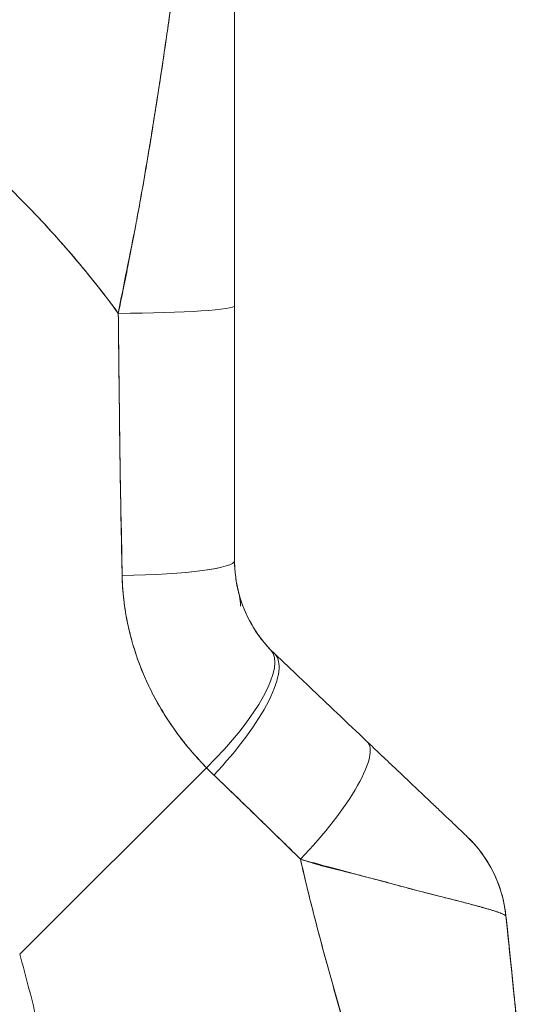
# Model space of a CAD drawing. Header units: inches. Extents: x 16 to 427, y 4 to 276.
# Tile 20 of 111: x 122.517 to 123.299, y 164.051 to 165.556. Entities that reach past the tile are written whole.
import ezdxf

# ---------------------------------------------------------------- set-up
doc = ezdxf.new("R2010")
doc.units = ezdxf.units.IN
doc.header["$LTSCALE"] = 26
doc.header["$MEASUREMENT"] = 0
doc.layers.add('Visible (ANSI)', color=7, linetype='Continuous', lineweight=5)

msp = doc.modelspace()

# ---------------------------------------------------------------- linework, layer by layer
at = {"layer": 'Visible (ANSI)'}
for p, q in [((122.668, 165.0778), (122.668, 165.0778)), ((122.668, 165.0778), (122.668, 165.0778)), ((122.6685, 165.0306), (122.6685, 165.0306)), ((122.8454, 164.7293), (122.8454, 164.7293)), ((122.517, 164.1273), (122.8023, 164.4126)), ((122.8023, 164.4126), (122.517, 164.1273)), ((122.9985, 164.0699), (122.9985, 164.0699)), ((122.9985, 164.0699), (122.9985, 164.0699))]:
    msp.add_line(p, q, dxfattribs=at)
for centre, major_axis, ratio, start_param, end_param in [((122.6879, 165.0778), (0, -0.6398), 0.000117, 1.776706, 1.779162), ((122.6486, 165.119), (0.1969, 0), 0.059815, 4.809756, 6.283185), ((122.6486, 165.119), (0.1969, 0), 0.059815, 4.809756, 6.283185), ((122.6289, 165.0306), (0.0591, 0), 0.00001, 5.447405, 5.447891), ((122.6486, 164.7293), (0.1968, 0), 0.116854, 4.839332, 6.283183), ((122.6486, 164.7293), (0.1969, 0), 0.116853, 4.83934, 6.283186), ((122.7594, 164.4555), (0.1415, 0.1369), 0.308076, 4.717446, 6.283185), ((122.7594, 164.4555), (0.1415, 0.1369), 0.308076, 4.717446, 6.283185), ((122.7711, 164.4438), (0.1356, 0.1427), 0.304992, 4.704464, 6.283187), ((122.7711, 164.4438), (0.1356, 0.1427), 0.304991, 4.704464, 6.283185), ((123.1109, 164.7685), (-0.2377, -0.1398), 0.832157, 0.198483, 0.234191), ((123.1109, 164.7684), (-0.2378, -0.1395), 0.832069, 0.199559, 0.235272), ((122.9125, 164.3096), (0.1356, 0.1427), 0.253114, 4.694237, 6.283185), ((122.9125, 164.3096), (0.1356, 0.1427), 0.253114, 4.694237, 6.283185), ((123.1166, 164.7025), (-0.3709, -0.215), 0.948584, 0.23113, 0.270238), ((123.1166, 164.7024), (-0.3709, -0.2149), 0.948582, 0.231192, 0.270308), ((123.0643, 164.1654), (0.1958, 0.0203), 0.999999, 0, 0.70756), ((123.0643, 164.1654), (0.1356, 0.1427), 0.999991, 5.575625, 6.283185)]:
    msp.add_ellipse(centre, major_axis=major_axis, ratio=ratio, start_param=start_param, end_param=end_param, dxfattribs=at)
for points, knots in [([(122.7866, 165.8731), (122.7865, 165.8732), (122.7864, 165.8728), (122.7862, 165.8717), (122.7861, 165.8708), (122.7859, 165.8694), (122.7856, 165.8675), (122.7855, 165.8669), (122.7855, 165.8663), (122.7854, 165.8656), (122.7849, 165.8624), (122.7844, 165.8582), (122.7837, 165.8527), (122.7834, 165.8509), (122.7832, 165.849), (122.7829, 165.8469), (122.7824, 165.8424), (122.7817, 165.8372), (122.781, 165.8311), (122.7801, 165.824), (122.7791, 165.8158), (122.7779, 165.8063), (122.7776, 165.804), (122.7773, 165.8017), (122.7771, 165.7994), (122.7755, 165.787), (122.7738, 165.7728), (122.7718, 165.7567), (122.7711, 165.7514), (122.7704, 165.7459), (122.7697, 165.7403), (122.7682, 165.7287), (122.7667, 165.7163), (122.765, 165.7031), (122.764, 165.6954), (122.763, 165.6875), (122.7619, 165.6793), (122.7606, 165.6696), (122.7593, 165.6595), (122.7579, 165.6491), (122.7575, 165.6459), (122.7571, 165.6427), (122.7566, 165.6395), (122.7536, 165.617), (122.7503, 165.5929), (122.7467, 165.5673), (122.7452, 165.5567), (122.7437, 165.5458), (122.742, 165.5347), (122.7399, 165.52), (122.7376, 165.5047), (122.7353, 165.4891), (122.7314, 165.4631), (122.7272, 165.4358), (122.7227, 165.4074), (122.7222, 165.4045), (122.7218, 165.4017), (122.7213, 165.3989), (122.7194, 165.3871), (122.7175, 165.3751), (122.7155, 165.3629), (122.7135, 165.3504), (122.7114, 165.3378), (122.7093, 165.3251), (122.7049, 165.2992), (122.7002, 165.2732), (122.6954, 165.2479), (122.6953, 165.2473), (122.6951, 165.2467), (122.695, 165.2461), (122.6902, 165.2211), (122.6853, 165.1967), (122.6805, 165.1732), (122.6759, 165.1505), (122.6716, 165.1285), (122.6677, 165.1073)], [0, 0, 0, 0, 0.060624, 0.060624, 0.060624, 0.111111, 0.111111, 0.111111, 0.126587, 0.126587, 0.126587, 0.198791, 0.198791, 0.198791, 0.222222, 0.222222, 0.222222, 0.273294, 0.273294, 0.273294, 0.333333, 0.333333, 0.333333, 0.347437, 0.347437, 0.347437, 0.420522, 0.420522, 0.420522, 0.444444, 0.444444, 0.444444, 0.493399, 0.493399, 0.493399, 0.52195, 0.52195, 0.52195, 0.555556, 0.555556, 0.555556, 0.565886, 0.565886, 0.565886, 0.637117, 0.637117, 0.637117, 0.666667, 0.666667, 0.666667, 0.705993, 0.705993, 0.705993, 0.771333, 0.771333, 0.771333, 0.777778, 0.777778, 0.777778, 0.804681, 0.804681, 0.804681, 0.832365, 0.832365, 0.832365, 0.888889, 0.888889, 0.888889, 0.890266, 0.890266, 0.890266, 0.946106, 0.946106, 0.946106, 1, 1, 1, 1]), ([(122.6677, 165.1073), (122.6701, 165.1188), (122.6725, 165.1303), (122.6748, 165.1417), (122.6773, 165.1544), (122.6799, 165.1671), (122.6824, 165.1797), (122.6851, 165.1937), (122.6878, 165.2076), (122.6904, 165.2214), (122.6925, 165.2326), (122.6946, 165.2437), (122.6966, 165.2547), (122.6974, 165.2588), (122.6981, 165.2629), (122.6989, 165.267), (122.7019, 165.2837), (122.7048, 165.3002), (122.7076, 165.3165), (122.7108, 165.3347), (122.7138, 165.3526), (122.7167, 165.3703), (122.718, 165.3785), (122.7194, 165.3868), (122.7207, 165.3949), (122.7225, 165.4062), (122.7243, 165.4174), (122.726, 165.4285), (122.7294, 165.45), (122.7326, 165.4709), (122.7356, 165.491), (122.7371, 165.5012), (122.7386, 165.5111), (122.74, 165.5209), (122.7419, 165.5335), (122.7436, 165.5457), (122.7453, 165.5576), (122.7488, 165.5818), (122.7519, 165.6046), (122.7548, 165.6261), (122.755, 165.6271), (122.7551, 165.6281), (122.7552, 165.6291), (122.7581, 165.6503), (122.7607, 165.6702), (122.7631, 165.6886), (122.7644, 165.6988), (122.7657, 165.7086), (122.7669, 165.7179), (122.7678, 165.7255), (122.7688, 165.7328), (122.7697, 165.7399), (122.7715, 165.7545), (122.7732, 165.7679), (122.7747, 165.7801), (122.775, 165.7823), (122.7752, 165.7845), (122.7755, 165.7867), (122.7766, 165.7954), (122.7776, 165.8034), (122.7785, 165.8108), (122.7795, 165.8193), (122.7804, 165.827), (122.7813, 165.8337), (122.7813, 165.8342), (122.7814, 165.8347), (122.7815, 165.8352), (122.7822, 165.8409), (122.7828, 165.8459), (122.7833, 165.8503), (122.7839, 165.8547), (122.7844, 165.8584), (122.7848, 165.8616), (122.7849, 165.8624), (122.785, 165.8632), (122.7851, 165.8639), (122.7854, 165.8657), (122.7856, 165.8673), (122.7858, 165.8685), (122.786, 165.8702), (122.7862, 165.8714), (122.7864, 165.8722), (122.7865, 165.8728), (122.7866, 165.8731), (122.7866, 165.8731)], [0, 0, 0, 0, 0.025561, 0.025561, 0.025561, 0.054074, 0.054074, 0.054074, 0.085653, 0.085653, 0.085653, 0.111111, 0.111111, 0.111111, 0.120564, 0.120564, 0.120564, 0.159118, 0.159118, 0.159118, 0.202025, 0.202025, 0.202025, 0.222222, 0.222222, 0.222222, 0.25045, 0.25045, 0.25045, 0.305586, 0.305586, 0.305586, 0.333333, 0.333333, 0.333333, 0.368899, 0.368899, 0.368899, 0.441105, 0.441105, 0.441105, 0.444444, 0.444444, 0.444444, 0.516088, 0.516088, 0.516088, 0.555556, 0.555556, 0.555556, 0.587675, 0.587675, 0.587675, 0.654416, 0.654416, 0.654416, 0.666667, 0.666667, 0.666667, 0.716143, 0.716143, 0.716143, 0.773469, 0.773469, 0.773469, 0.777778, 0.777778, 0.777778, 0.826688, 0.826688, 0.826688, 0.875825, 0.875825, 0.875825, 0.888889, 0.888889, 0.888889, 0.920777, 0.920777, 0.920777, 0.962174, 0.962174, 0.962174, 1, 1, 1, 1]), ([(121.8144, 165.723), (121.8652, 165.7047), (121.914, 165.6849), (121.9608, 165.664), (122.0076, 165.643), (122.0523, 165.6207), (122.0951, 165.5975), (122.1378, 165.5743), (122.1786, 165.5501), (122.2174, 165.5252), (122.2561, 165.5002), (122.2929, 165.4745), (122.3278, 165.4482), (122.3627, 165.422), (122.3957, 165.3952), (122.4268, 165.368), (122.4579, 165.3409), (122.4872, 165.3134), (122.5147, 165.2857), (122.5423, 165.258), (122.568, 165.2301), (122.5921, 165.2023), (122.6161, 165.1744), (122.6385, 165.1464), (122.6594, 165.1186), (122.6622, 165.1148), (122.665, 165.1111), (122.6677, 165.1073)], [0, 0, 0, 0, 0.122921, 0.122921, 0.122921, 0.245842, 0.245842, 0.245842, 0.368763, 0.368763, 0.368763, 0.491684, 0.491684, 0.491684, 0.614605, 0.614605, 0.614605, 0.737526, 0.737526, 0.737526, 0.860447, 0.860447, 0.860447, 0.983368, 0.983368, 0.983368, 1, 1, 1, 1]), ([(122.6677, 165.1073), (122.6466, 165.1361), (122.6239, 165.1649), (122.5993, 165.1938), (122.5748, 165.2226), (122.5485, 165.2515), (122.5202, 165.2801), (122.492, 165.3088), (122.4619, 165.3373), (122.4299, 165.3654), (122.3978, 165.3935), (122.3638, 165.4212), (122.3277, 165.4483), (122.2916, 165.4755), (122.2535, 165.502), (122.2132, 165.5278), (122.173, 165.5535), (122.1307, 165.5785), (122.0862, 165.6023), (122.0417, 165.6262), (121.995, 165.649), (121.9462, 165.6704), (121.9039, 165.689), (121.86, 165.7066), (121.8144, 165.723)], [0, 0, 0, 0, 0.127116, 0.127116, 0.127116, 0.254233, 0.254233, 0.254233, 0.381349, 0.381349, 0.381349, 0.508466, 0.508466, 0.508466, 0.635582, 0.635582, 0.635582, 0.762699, 0.762699, 0.762699, 0.889815, 0.889815, 0.889815, 1, 1, 1, 1]), ([(122.8454, 165.7328), (122.8454, 165.7328), (122.8454, 165.7299), (122.8454, 165.7242), (122.8454, 165.7185), (122.8454, 165.7099), (122.8454, 165.6981), (122.8454, 165.6863), (122.8454, 165.6715), (122.8454, 165.6533), (122.8454, 165.6351), (122.8454, 165.6137), (122.8454, 165.5888), (122.8454, 165.5639), (122.8454, 165.5355), (122.8454, 165.5034), (122.8454, 165.4714), (122.8454, 165.4358), (122.8454, 165.3964), (122.8454, 165.357), (122.8454, 165.3139), (122.8454, 165.2676), (122.8454, 165.2213), (122.8454, 165.1719), (122.8454, 165.119)], [0.0022922, 0.0022922, 0.0022922, 0.0022922, 0.125, 0.125, 0.125, 0.25, 0.25, 0.25, 0.375, 0.375, 0.375, 0.5, 0.5, 0.5, 0.625, 0.625, 0.625, 0.75, 0.75, 0.75, 0.875, 0.875, 0.875, 1, 1, 1, 1]), ([(122.8454, 165.7328), (122.8454, 165.7328), (122.8454, 165.7325), (122.8454, 165.7319), (122.8454, 165.7313), (122.8454, 165.7303), (122.8454, 165.7289), (122.8454, 165.7275), (122.8454, 165.7256), (122.8454, 165.7233), (122.8454, 165.7208), (122.8454, 165.7178), (122.8454, 165.7143), (122.8454, 165.7105), (122.8454, 165.7061), (122.8454, 165.7012), (122.8454, 165.6957), (122.8454, 165.6896), (122.8454, 165.683), (122.8454, 165.6804), (122.8454, 165.6778), (122.8454, 165.6751), (122.8454, 165.6699), (122.8454, 165.6644), (122.8454, 165.6587), (122.8454, 165.6488), (122.8454, 165.6382), (122.8454, 165.6268), (122.8454, 165.6141), (122.8454, 165.6005), (122.8454, 165.5862), (122.8454, 165.5704), (122.8454, 165.5538), (122.8454, 165.5365), (122.8454, 165.5334), (122.8454, 165.5303), (122.8454, 165.5272), (122.8454, 165.5126), (122.8454, 165.4975), (122.8454, 165.482), (122.8454, 165.4647), (122.8454, 165.447), (122.8454, 165.4289), (122.8454, 165.4125), (122.8454, 165.3958), (122.8454, 165.3788), (122.8454, 165.3635), (122.8454, 165.3479), (122.8454, 165.3322), (122.8454, 165.332), (122.8454, 165.3319), (122.8454, 165.3317), (122.8454, 165.3176), (122.8454, 165.3033), (122.8454, 165.2889), (122.8454, 165.2757), (122.8454, 165.2623), (122.8454, 165.2489), (122.8454, 165.2367), (122.8454, 165.2244), (122.8454, 165.212), (122.8454, 165.2008), (122.8454, 165.1895), (122.8454, 165.1781), (122.8454, 165.1678), (122.8454, 165.1574), (122.8454, 165.1471), (122.8454, 165.1377), (122.8454, 165.1284), (122.8454, 165.119)], [0, 0, 0, 0, 0.029834, 0.029834, 0.029834, 0.0628, 0.0628, 0.0628, 0.098961, 0.098961, 0.098961, 0.138922, 0.138922, 0.138922, 0.182924, 0.182924, 0.182924, 0.2315, 0.2315, 0.2315, 0.25, 0.25, 0.25, 0.285426, 0.285426, 0.285426, 0.34571, 0.34571, 0.34571, 0.413032, 0.413032, 0.413032, 0.486895, 0.486895, 0.486895, 0.5, 0.5, 0.5, 0.561624, 0.561624, 0.561624, 0.630381, 0.630381, 0.630381, 0.692757, 0.692757, 0.692757, 0.749381, 0.749381, 0.749381, 0.75, 0.75, 0.75, 0.800969, 0.800969, 0.800969, 0.848199, 0.848199, 0.848199, 0.891486, 0.891486, 0.891486, 0.931106, 0.931106, 0.931106, 0.967268, 0.967268, 0.967268, 1, 1, 1, 1]), ([(122.6677, 165.1073), (122.6679, 165.0811), (122.6682, 165.0541), (122.6686, 165.0265), (122.6688, 165.0114), (122.6689, 164.9961), (122.6691, 164.9806), (122.6692, 164.9785), (122.6692, 164.9764), (122.6692, 164.9742), (122.6693, 164.9664), (122.6694, 164.9586), (122.6695, 164.9507), (122.6697, 164.927), (122.67, 164.903), (122.6703, 164.8787), (122.6705, 164.868), (122.6707, 164.8571), (122.6709, 164.8463), (122.6709, 164.8436), (122.671, 164.8409), (122.671, 164.8382), (122.6712, 164.8285), (122.6714, 164.8188), (122.6716, 164.809), (122.6721, 164.7864), (122.6726, 164.7637), (122.673, 164.7407), (122.6731, 164.7335), (122.6733, 164.7262), (122.6734, 164.7189), (122.6734, 164.7147), (122.6735, 164.7106), (122.6735, 164.7065)], [0, 0, 0, 0, 0.215172, 0.215172, 0.215172, 0.333333, 0.333333, 0.333333, 0.349511, 0.349511, 0.349511, 0.409038, 0.409038, 0.409038, 0.587512, 0.587512, 0.587512, 0.666667, 0.666667, 0.666667, 0.686219, 0.686219, 0.686219, 0.756792, 0.756792, 0.756792, 0.91937, 0.91937, 0.91937, 0.970836, 0.970836, 0.970836, 1, 1, 1, 1]), ([(122.6735, 164.7065), (122.6727, 164.7444), (122.6719, 164.783), (122.6713, 164.8221), (122.6712, 164.8267), (122.6711, 164.8312), (122.671, 164.8358), (122.6704, 164.8773), (122.6698, 164.9196), (122.6693, 164.9625), (122.6693, 164.9648), (122.6693, 164.9671), (122.6692, 164.9694), (122.6687, 165.0147), (122.6682, 165.0606), (122.6677, 165.1073)], [0, 0, 0, 0, 0.298748, 0.298748, 0.298748, 0.333333, 0.333333, 0.333333, 0.649666, 0.649666, 0.649666, 0.666667, 0.666667, 0.666667, 1, 1, 1, 1]), ([(122.8454, 165.119), (122.8454, 165.0737), (122.8454, 165.0291), (122.8454, 164.9851), (122.8454, 164.9412), (122.8454, 164.8979), (122.8454, 164.8552), (122.8454, 164.8126), (122.8454, 164.7706), (122.8454, 164.7293)], [0, 0, 0, 0, 0.333333, 0.333333, 0.333333, 0.666667, 0.666667, 0.666667, 1, 1, 1, 1]), ([(122.8454, 165.119), (122.8454, 165.0719), (122.8454, 165.0247), (122.8454, 164.9777), (122.8454, 164.9322), (122.8454, 164.8867), (122.8454, 164.8413), (122.8454, 164.8039), (122.8454, 164.7666), (122.8454, 164.7293)], [0, 0, 0, 0, 0.361662, 0.361662, 0.361662, 0.711598, 0.711598, 0.711598, 1, 1, 1, 1]), ([(122.8454, 164.7293), (122.8454, 164.7259), (122.8455, 164.7226), (122.8457, 164.7193), (122.8461, 164.7109), (122.8471, 164.7026), (122.8485, 164.6945), (122.8498, 164.6873), (122.8515, 164.6802), (122.8536, 164.6733), (122.8554, 164.6671), (122.8575, 164.6611), (122.8599, 164.6553), (122.862, 164.6501), (122.8643, 164.645), (122.8668, 164.6401), (122.869, 164.6357), (122.8714, 164.6314), (122.8739, 164.6273), (122.8762, 164.6235), (122.8786, 164.6199), (122.881, 164.6164), (122.8833, 164.6132), (122.8856, 164.6101), (122.888, 164.607), (122.8902, 164.6042), (122.8925, 164.6015), (122.8949, 164.5988), (122.8968, 164.5966), (122.8988, 164.5945), (122.9008, 164.5924)], [0, 0, 0, 0, 0.063513, 0.063513, 0.063513, 0.222312, 0.222312, 0.222312, 0.363, 0.363, 0.363, 0.4873, 0.4873, 0.4873, 0.597282, 0.597282, 0.597282, 0.695064, 0.695064, 0.695064, 0.782876, 0.782876, 0.782876, 0.863021, 0.863021, 0.863021, 0.937815, 0.937815, 0.937815, 1, 1, 1, 1]), ([(122.8454, 164.7293), (122.8454, 164.7124), (122.8476, 164.6956), (122.8519, 164.6792), (122.8562, 164.6628), (122.8627, 164.6469), (122.871, 164.6323), (122.8793, 164.6176), (122.8894, 164.6042), (122.9008, 164.5924)], [0, 0, 0, 0, 0.333333, 0.333333, 0.333333, 0.666667, 0.666667, 0.666667, 1, 1, 1, 1]), ([(122.8454, 164.7293), (122.8454, 164.7293), (122.8454, 164.7293), (122.8454, 164.7293), (122.8454, 164.7292), (122.8454, 164.7292), (122.8454, 164.7292), (122.8454, 164.7292)], [0.0000711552, 0.0000711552, 0.0000711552, 0.0000711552, 0.0000992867, 0.0000992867, 0.0002127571, 0.0002127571, 0.0003317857, 0.0003317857, 0.0003317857, 0.0003317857]), ([(122.8023, 164.4126), (122.7974, 164.4176), (122.7927, 164.4226), (122.7881, 164.4277), (122.7825, 164.4338), (122.7772, 164.4401), (122.772, 164.4465), (122.7664, 164.4534), (122.761, 164.4604), (122.7559, 164.4675), (122.7528, 164.4719), (122.7497, 164.4762), (122.7468, 164.4807), (122.7444, 164.4842), (122.742, 164.4878), (122.7398, 164.4914), (122.734, 164.5006), (122.7286, 164.5098), (122.7236, 164.5192), (122.7178, 164.5299), (122.7126, 164.5407), (122.7078, 164.5517), (122.7076, 164.5522), (122.7074, 164.5528), (122.7071, 164.5533), (122.702, 164.5653), (122.6974, 164.5775), (122.6934, 164.5897), (122.6892, 164.6028), (122.6857, 164.616), (122.6828, 164.6293), (122.6824, 164.6309), (122.6821, 164.6326), (122.6817, 164.6343), (122.6782, 164.6514), (122.6758, 164.6686), (122.6746, 164.6857), (122.674, 164.6926), (122.6737, 164.6996), (122.6735, 164.7065)], [0, 0, 0, 0, 0.057355, 0.057355, 0.057355, 0.127207, 0.127207, 0.127207, 0.203207, 0.203207, 0.203207, 0.25, 0.25, 0.25, 0.287987, 0.287987, 0.287987, 0.384242, 0.384242, 0.384242, 0.494472, 0.494472, 0.494472, 0.5, 0.5, 0.5, 0.620982, 0.620982, 0.620982, 0.75, 0.75, 0.75, 0.766262, 0.766262, 0.766262, 0.932672, 0.932672, 0.932672, 1, 1, 1, 1]), ([(122.6735, 164.7065), (122.6736, 164.6942), (122.6745, 164.6819), (122.676, 164.6697), (122.6767, 164.6632), (122.6777, 164.6568), (122.6787, 164.6504), (122.6802, 164.6414), (122.682, 164.6324), (122.6841, 164.6234), (122.6864, 164.6136), (122.6891, 164.6037), (122.6922, 164.5937), (122.6964, 164.5803), (122.7013, 164.5668), (122.7073, 164.553), (122.7098, 164.547), (122.7126, 164.5411), (122.7155, 164.5351), (122.7215, 164.5225), (122.7284, 164.5098), (122.7363, 164.4969), (122.739, 164.4925), (122.7418, 164.488), (122.7448, 164.4836), (122.747, 164.4803), (122.7492, 164.4771), (122.7515, 164.4738), (122.7568, 164.4662), (122.7626, 164.4586), (122.7686, 164.451), (122.7725, 164.4461), (122.7766, 164.4412), (122.7807, 164.4364), (122.7876, 164.4284), (122.7948, 164.4204), (122.8023, 164.4126)], [0, 0, 0, 0, 0.13127, 0.13127, 0.13127, 0.2, 0.2, 0.2, 0.295706, 0.295706, 0.295706, 0.4, 0.4, 0.4, 0.539952, 0.539952, 0.539952, 0.6, 0.6, 0.6, 0.725303, 0.725303, 0.725303, 0.768562, 0.768562, 0.768562, 0.8, 0.8, 0.8, 0.873831, 0.873831, 0.873831, 0.921366, 0.921366, 0.921366, 1, 1, 1, 1]), ([(122.8515, 164.6807), (122.8516, 164.6804), (122.8517, 164.6802), (122.8517, 164.6799), (122.8517, 164.68), (122.8518, 164.6795), (122.8519, 164.6794), (122.852, 164.679), (122.852, 164.6789), (122.8521, 164.6786), (122.8521, 164.6785), (122.8522, 164.678), (122.8523, 164.6778), (122.8526, 164.6764), (122.8528, 164.6752), (122.8535, 164.6717), (122.8538, 164.6693), (122.8542, 164.6654), (122.8543, 164.6638), (122.8544, 164.6616), (122.8544, 164.661), (122.8544, 164.6603), (122.8544, 164.6601), (122.8544, 164.6599), (122.8544, 164.6598), (122.8544, 164.6597), (122.8544, 164.6597), (122.8544, 164.6597), (122.8544, 164.6597), (122.8544, 164.6596), (122.8544, 164.6596), (122.8544, 164.6596), (122.8544, 164.6596), (122.8544, 164.6596)], [0, 0, 0, 0, 0.0450211, 0.0450211, 0.0787827, 0.0787827, 0.0868869, 0.0868869, 0.0891462, 0.0891462, 0.091428, 0.091428, 0.0937137, 0.0937137, 0.1029702, 0.1029702, 0.1210067, 0.1210067, 0.1331305, 0.1331305, 0.137675, 0.137675, 0.1388004, 0.1388004, 0.139363, 0.139363, 0.1395037, 0.1395037, 0.139574, 0.139574, 0.1395916, 0.1395916, 0.1396022, 0.1396022, 0.1396022, 0.1396022]), ([(122.9067, 164.5866), (122.9196, 164.5743), (122.9325, 164.562), (122.9453, 164.5499), (122.9484, 164.547), (122.9515, 164.544), (122.9546, 164.5411), (122.9684, 164.528), (122.982, 164.515), (122.9957, 164.5021), (122.9977, 164.5002), (122.9997, 164.4983), (123.0017, 164.4963), (123.0173, 164.4815), (123.0327, 164.4668), (123.0481, 164.4523)], [0, 0, 0, 0, 0.268639, 0.268639, 0.268639, 0.333333, 0.333333, 0.333333, 0.623788, 0.623788, 0.623788, 0.666667, 0.666667, 0.666667, 1, 1, 1, 1]), ([(123.0481, 164.4523), (123.0546, 164.4461), (123.0612, 164.4398), (123.0678, 164.4335), (123.0753, 164.4264), (123.0828, 164.4193), (123.0901, 164.4124), (123.0974, 164.4054), (123.1045, 164.3986), (123.1115, 164.392), (123.1178, 164.386), (123.124, 164.3802), (123.1299, 164.3745), (123.1352, 164.3695), (123.1404, 164.3646), (123.1453, 164.3599), (123.1472, 164.3581), (123.149, 164.3564), (123.1508, 164.3547), (123.1533, 164.3523), (123.1558, 164.35), (123.1581, 164.3477), (123.1619, 164.3441), (123.1655, 164.3407), (123.1689, 164.3375), (123.172, 164.3345), (123.175, 164.3317), (123.1777, 164.3291), (123.1802, 164.3267), (123.1826, 164.3245), (123.1847, 164.3225), (123.1852, 164.322), (123.1857, 164.3215), (123.1862, 164.321), (123.1876, 164.3197), (123.1889, 164.3185), (123.1901, 164.3174), (123.1915, 164.316), (123.1929, 164.3147), (123.1941, 164.3136), (123.1951, 164.3126), (123.1961, 164.3117), (123.1969, 164.3109), (123.1976, 164.3102), (123.1982, 164.3097), (123.1987, 164.3092), (123.1991, 164.3088), (123.1994, 164.3085), (123.1996, 164.3083), (123.1998, 164.3081), (123.1999, 164.3081), (123.1999, 164.3081)], [0, 0, 0, 0, 0.090139, 0.090139, 0.090139, 0.192543, 0.192543, 0.192543, 0.294178, 0.294178, 0.294178, 0.386219, 0.386219, 0.386219, 0.468683, 0.468683, 0.468683, 0.5, 0.5, 0.5, 0.543483, 0.543483, 0.543483, 0.612641, 0.612641, 0.612641, 0.676614, 0.676614, 0.676614, 0.73542, 0.73542, 0.73542, 0.75, 0.75, 0.75, 0.789344, 0.789344, 0.789344, 0.838902, 0.838902, 0.838902, 0.884415, 0.884415, 0.884415, 0.926226, 0.926226, 0.926226, 0.964707, 0.964707, 0.964707, 1, 1, 1, 1]), ([(122.8136, 164.4014), (122.8274, 164.3881), (122.8416, 164.3746), (122.856, 164.3606), (122.8615, 164.3553), (122.8671, 164.3499), (122.8727, 164.3444), (122.873, 164.3441), (122.8734, 164.3437), (122.8737, 164.3434), (122.8824, 164.335), (122.8912, 164.3264), (122.9001, 164.3177), (122.9152, 164.303), (122.9306, 164.2881), (122.9461, 164.2727)], [0, 0, 0, 0, 0.333333, 0.333333, 0.333333, 0.461137, 0.461137, 0.461137, 0.468697, 0.468697, 0.468697, 0.666667, 0.666667, 0.666667, 1, 1, 1, 1]), ([(122.9461, 164.2727), (122.9298, 164.2886), (122.9136, 164.3045), (122.8974, 164.3204), (122.8817, 164.3357), (122.866, 164.3509), (122.8503, 164.3661), (122.8381, 164.3779), (122.8259, 164.3896), (122.8136, 164.4014)], [0, 0, 0, 0, 0.368344, 0.368344, 0.368344, 0.724557, 0.724557, 0.724557, 1, 1, 1, 1]), ([(123.1998, 164.3081), (123.1998, 164.3081), (123.1997, 164.3082), (123.1998, 164.3081), (123.1999, 164.3081), (123.1999, 164.308), (123.1999, 164.308), (123.1999, 164.308), (123.1999, 164.308), (123.1999, 164.308), (123.1999, 164.308), (123.1999, 164.308), (123.1998, 164.3081), (123.2, 164.308), (123.2, 164.308), (123.2, 164.308), (123.2, 164.3079), (123.2, 164.3079), (123.2, 164.3079), (123.2, 164.3079), (123.2001, 164.3079), (123.2001, 164.3079), (123.2001, 164.3078), (123.2003, 164.3076), (123.2005, 164.3074), (123.2018, 164.3063), (123.2028, 164.3052), (123.2052, 164.3028), (123.2065, 164.3014), (123.2114, 164.2963), (123.2148, 164.2924), (123.2312, 164.2719), (123.2418, 164.2531), (123.2547, 164.2181), (123.2584, 164.202), (123.2601, 164.1859)], [0, 0, 0, 0, 0.315349, 0.315349, 0.499015, 0.499015, 0.621458, 0.621458, 0.662273, 0.662273, 0.675878, 0.675878, 0.688229, 0.688229, 0.688624, 0.688624, 0.688721, 0.688721, 0.688818, 0.688818, 0.689012, 0.689012, 0.689204, 0.689204, 0.691278, 0.691278, 0.702334, 0.702334, 0.717078, 0.717078, 0.756419, 0.756419, 0.916859, 0.916859, 1.040673, 1.040673, 1.040673, 1.040673]), ([(122.9461, 164.2727), (122.9463, 164.272), (122.9464, 164.2713), (122.9466, 164.2706), (122.9555, 164.2309), (122.9653, 164.1919), (122.9756, 164.1532), (122.9858, 164.1145), (122.9966, 164.0763), (123.0074, 164.0384), (123.0183, 164.0005), (123.0293, 163.9629), (123.04, 163.9255), (123.0507, 163.8882), (123.0611, 163.8511), (123.071, 163.8143), (123.0808, 163.7775), (123.09, 163.741), (123.0982, 163.7048), (123.1064, 163.6686), (123.1136, 163.6327), (123.1195, 163.5973)], [0, 0, 0, 0, 0.002892, 0.002892, 0.002892, 0.169077, 0.169077, 0.169077, 0.335261, 0.335261, 0.335261, 0.501446, 0.501446, 0.501446, 0.667631, 0.667631, 0.667631, 0.833815, 0.833815, 0.833815, 1, 1, 1, 1]), ([(123.2601, 164.1856), (123.2601, 164.1859), (123.2599, 164.1862), (123.2594, 164.1865), (123.2589, 164.1869), (123.2582, 164.1873), (123.2572, 164.1878), (123.2562, 164.1884), (123.2549, 164.189), (123.2533, 164.1896), (123.2526, 164.1899), (123.2519, 164.1902), (123.2511, 164.1905), (123.2499, 164.191), (123.2486, 164.1914), (123.2472, 164.1919), (123.2447, 164.1928), (123.2418, 164.1937), (123.2386, 164.1947), (123.2351, 164.1958), (123.2312, 164.1969), (123.2269, 164.1981), (123.2261, 164.1984), (123.2252, 164.1986), (123.2243, 164.1988), (123.2205, 164.1999), (123.2163, 164.2011), (123.2119, 164.2023), (123.2061, 164.2038), (123.1999, 164.2055), (123.1931, 164.2072), (123.1888, 164.2083), (123.1844, 164.2095), (123.1797, 164.2106), (123.1767, 164.2114), (123.1736, 164.2122), (123.1704, 164.213), (123.1621, 164.2151), (123.1531, 164.2174), (123.1435, 164.2198), (123.1352, 164.2219), (123.1264, 164.2242), (123.117, 164.2266), (123.1153, 164.2271), (123.1136, 164.2275), (123.1119, 164.228), (123.1002, 164.231), (123.0878, 164.2344), (123.0749, 164.2378), (123.0624, 164.2412), (123.0495, 164.2446), (123.0364, 164.2481), (123.035, 164.2485), (123.0335, 164.2489), (123.032, 164.2493), (123.0173, 164.2532), (123.0024, 164.2572), (122.987, 164.2613), (122.9737, 164.2649), (122.96, 164.2687), (122.9461, 164.2727)], [0, 0, 0, 0, 0.045131, 0.045131, 0.045131, 0.093426, 0.093426, 0.093426, 0.144884, 0.144884, 0.144884, 0.166667, 0.166667, 0.166667, 0.199814, 0.199814, 0.199814, 0.258524, 0.258524, 0.258524, 0.321011, 0.321011, 0.321011, 0.333333, 0.333333, 0.333333, 0.387116, 0.387116, 0.387116, 0.456419, 0.456419, 0.456419, 0.5, 0.5, 0.5, 0.528256, 0.528256, 0.528256, 0.602165, 0.602165, 0.602165, 0.666667, 0.666667, 0.666667, 0.678273, 0.678273, 0.678273, 0.757412, 0.757412, 0.757412, 0.833333, 0.833333, 0.833333, 0.841729, 0.841729, 0.841729, 0.926303, 0.926303, 0.926303, 1, 1, 1, 1]), ([(122.9461, 164.2727), (122.9568, 164.2689), (122.9676, 164.2656), (122.9784, 164.2627), (122.9895, 164.2596), (123.0007, 164.2568), (123.0116, 164.2542), (123.0201, 164.2521), (123.0285, 164.2501), (123.0367, 164.248), (123.0368, 164.248), (123.037, 164.248), (123.0371, 164.2479), (123.0398, 164.2473), (123.0424, 164.2466), (123.0451, 164.2459), (123.0564, 164.2431), (123.0673, 164.2402), (123.0779, 164.2373), (123.0888, 164.2344), (123.0992, 164.2315), (123.1091, 164.2288), (123.1119, 164.228), (123.1146, 164.2273), (123.1174, 164.2265), (123.1233, 164.225), (123.129, 164.2235), (123.1345, 164.2221), (123.1356, 164.2218), (123.1368, 164.2215), (123.1379, 164.2212), (123.1472, 164.2188), (123.1558, 164.2166), (123.164, 164.2146), (123.1696, 164.2132), (123.1749, 164.2119), (123.18, 164.2106), (123.1824, 164.21), (123.1847, 164.2094), (123.1869, 164.2088), (123.1941, 164.207), (123.2007, 164.2053), (123.2068, 164.2036), (123.2128, 164.202), (123.2183, 164.2005), (123.2234, 164.1991), (123.2238, 164.199), (123.2241, 164.1989), (123.2245, 164.1988), (123.229, 164.1975), (123.2331, 164.1963), (123.2368, 164.1952), (123.2387, 164.1947), (123.2406, 164.1941), (123.2423, 164.1935), (123.244, 164.193), (123.2456, 164.1925), (123.2471, 164.192), (123.2486, 164.1914), (123.2499, 164.191), (123.2512, 164.1905), (123.2523, 164.19), (123.2534, 164.1896), (123.2543, 164.1892), (123.2562, 164.1884), (123.2577, 164.1877), (123.2586, 164.187), (123.2596, 164.1864), (123.2601, 164.186), (123.2601, 164.1856)], [0, 0, 0, 0, 0.059089, 0.059089, 0.059089, 0.119883, 0.119883, 0.119883, 0.166667, 0.166667, 0.166667, 0.167443, 0.167443, 0.167443, 0.182749, 0.182749, 0.182749, 0.247761, 0.247761, 0.247761, 0.314587, 0.314587, 0.314587, 0.333333, 0.333333, 0.333333, 0.374243, 0.374243, 0.374243, 0.382853, 0.382853, 0.382853, 0.452216, 0.452216, 0.452216, 0.5, 0.5, 0.5, 0.522064, 0.522064, 0.522064, 0.591884, 0.591884, 0.591884, 0.661356, 0.661356, 0.661356, 0.666667, 0.666667, 0.666667, 0.730236, 0.730236, 0.730236, 0.764063, 0.764063, 0.764063, 0.798519, 0.798519, 0.798519, 0.833333, 0.833333, 0.833333, 0.866245, 0.866245, 0.866245, 0.933397, 0.933397, 0.933397, 1, 1, 1, 1]), ([(123.1195, 163.5973), (123.1151, 163.624), (123.1099, 163.6508), (123.1041, 163.6779), (123.0983, 163.705), (123.0919, 163.7323), (123.0851, 163.7598), (123.0782, 163.7873), (123.0709, 163.8149), (123.0633, 163.8427), (123.0557, 163.8705), (123.0478, 163.8984), (123.0397, 163.9265), (123.0316, 163.9546), (123.0234, 163.9828), (123.0152, 164.0113), (123.007, 164.0397), (122.9989, 164.0682), (122.9909, 164.097), (122.9828, 164.1258), (122.975, 164.1548), (122.9675, 164.184), (122.96, 164.2133), (122.9528, 164.2428), (122.9461, 164.2727)], [0, 0, 0, 0, 0.125, 0.125, 0.125, 0.25, 0.25, 0.25, 0.375, 0.375, 0.375, 0.5, 0.5, 0.5, 0.625, 0.625, 0.625, 0.75, 0.75, 0.75, 0.875, 0.875, 0.875, 1, 1, 1, 1]), ([(123.2601, 164.1859), (123.2601, 164.1859), (123.2601, 164.1859), (123.2601, 164.1859), (123.2601, 164.1859), (123.2601, 164.1859), (123.2601, 164.1859)], [0.5001028, 0.5001028, 0.5001028, 0.5001028, 0.5003034, 0.5003034, 0.5003034, 0.6695311, 0.6695311, 0.6695311, 0.6695311]), ([(123.2601, 164.1857), (123.2601, 164.1856), (123.2601, 164.1856), (123.2601, 164.1856), (123.2601, 164.1856), (123.2601, 164.1856), (123.2601, 164.1856)], [0.334366, 0.334366, 0.334366, 0.334366, 0.431915, 0.431915, 0.431915, 0.5014607, 0.5014607, 0.5014607, 0.5014607]), ([(123.2988, 163.6786), (123.2982, 163.7165), (123.2967, 163.7559), (123.2945, 163.7964), (123.2923, 163.8369), (123.2893, 163.8786), (123.2858, 163.9213), (123.2823, 163.9639), (123.2782, 164.0074), (123.2738, 164.0516), (123.2695, 164.0957), (123.2648, 164.1404), (123.2601, 164.1856)], [0, 0, 0, 0, 0.250198, 0.250198, 0.250198, 0.500396, 0.500396, 0.500396, 0.750593, 0.750593, 0.750593, 1, 1, 1, 1]), ([(123.2601, 164.1856), (123.2771, 164.0224), (123.2948, 163.8588), (123.2986, 163.6914), (123.2986, 163.688), (123.2987, 163.6836), (123.2987, 163.6825), (123.2988, 163.681), (123.2988, 163.6805), (123.2988, 163.6797), (123.2988, 163.6795), (123.2988, 163.6791), (123.2988, 163.679), (123.2988, 163.6788), (123.2988, 163.6788), (123.2988, 163.6787)], [0, 0, 0, 0, 1.250402, 1.250402, 1.276292, 1.276292, 1.284105, 1.284105, 1.288011, 1.288011, 1.289964, 1.289964, 1.290941, 1.290941, 1.291234, 1.291234, 1.291234, 1.291234]), ([(123.2601, 164.1856), (123.2633, 164.1548), (123.2665, 164.1241), (123.2696, 164.0938), (123.2733, 164.0568), (123.277, 164.0202), (123.2803, 163.9842), (123.2836, 163.9482), (123.2866, 163.9127), (123.2892, 163.8779), (123.2918, 163.8431), (123.2939, 163.809), (123.2955, 163.7757), (123.2972, 163.7425), (123.2983, 163.7101), (123.2988, 163.6786)], [0, 0, 0, 0, 0.170255, 0.170255, 0.170255, 0.377691, 0.377691, 0.377691, 0.585128, 0.585128, 0.585128, 0.792564, 0.792564, 0.792564, 1, 1, 1, 1]), ([(122.6893, 163.4022), (122.6798, 163.4292), (122.6713, 163.4565), (122.6634, 163.4842), (122.6554, 163.5119), (122.6481, 163.5401), (122.6412, 163.5688), (122.6344, 163.5974), (122.6279, 163.6265), (122.6216, 163.6561), (122.6153, 163.6857), (122.6092, 163.7158), (122.603, 163.7462), (122.5969, 163.7767), (122.5907, 163.8077), (122.5844, 163.8389), (122.578, 163.8702), (122.5714, 163.9019), (122.5645, 163.9338), (122.5575, 163.9657), (122.5502, 163.9979), (122.5423, 164.0302), (122.5345, 164.0625), (122.5261, 164.0949), (122.517, 164.1273)], [0, 0, 0, 0, 0.125, 0.125, 0.125, 0.25, 0.25, 0.25, 0.375, 0.375, 0.375, 0.5, 0.5, 0.5, 0.625, 0.625, 0.625, 0.75, 0.75, 0.75, 0.875001, 0.875001, 0.875001, 1, 1, 1, 1]), ([(122.517, 164.1273), (122.5261, 164.0949), (122.5345, 164.0625), (122.5423, 164.0302), (122.5502, 163.9979), (122.5575, 163.9657), (122.5645, 163.9338), (122.5714, 163.9019), (122.578, 163.8703), (122.5844, 163.839), (122.5907, 163.8077), (122.5969, 163.7768), (122.603, 163.7463), (122.6092, 163.7158), (122.6153, 163.6857), (122.6216, 163.6561), (122.6279, 163.6265), (122.6344, 163.5974), (122.6412, 163.5688), (122.6481, 163.5401), (122.6554, 163.5119), (122.6634, 163.4842), (122.6713, 163.4565), (122.6798, 163.4292), (122.6893, 163.4022)], [0, 0, 0, 0, 0.124961, 0.124961, 0.124961, 0.249967, 0.249967, 0.249967, 0.374972, 0.374972, 0.374972, 0.499978, 0.499978, 0.499978, 0.624983, 0.624983, 0.624983, 0.749989, 0.749989, 0.749989, 0.874994, 0.874994, 0.874994, 1, 1, 1, 1])]:
    msp.add_open_spline(points, degree=3, knots=knots, dxfattribs=at)
for points in [[(122.688, 165.2085), (122.688, 165.209), (122.688, 165.2096), (122.688, 165.2101)], [(122.688, 165.2101), (122.688, 165.2096), (122.688, 165.209), (122.688, 165.2085)], [(122.6758, 165.1496), (122.676, 165.1496), (122.6762, 165.1496), (122.6764, 165.1496)], [(122.6764, 165.1496), (122.6762, 165.1496), (122.676, 165.1496), (122.6758, 165.1496)], [(122.848, 164.6978), (122.8492, 164.69), (122.8505, 164.685), (122.8512, 164.682)], [(123.26, 164.1859), (123.26, 164.186), (123.26, 164.186), (123.26, 164.186)], [(123.2968, 163.748), (123.2909, 163.8941), (123.2751, 164.0403), (123.26, 164.1858)]]:
    msp.add_open_spline(points, degree=3, dxfattribs=at)

doc.saveas('drawing.dxf')
